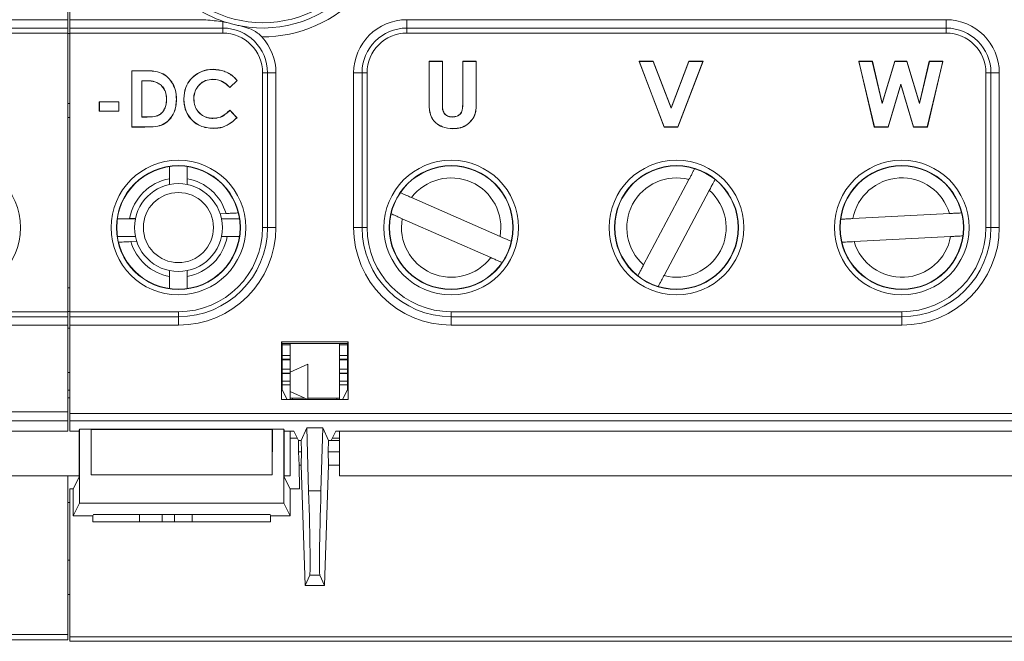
# Model space of a CAD drawing. Header units: millimetres. Extents: x 59 to 833, y 56 to 506.
# Tile 7 of 34: x 149 to 204, y 122 to 157. Entities that reach past the tile are written whole.
import ezdxf

# ---------------------------------------------------------------- set-up
doc = ezdxf.new("R2010")
doc.units = ezdxf.units.MM
doc.header["$LTSCALE"] = 2

msp = doc.modelspace()

# ---------------------------------------------------------------- linework, layer by layer
at = {"color": 7, "linetype": 'Continuous', "lineweight": 15}
for p, q in [((151.65, 158.258), (151.65, 156.759)), ((151.75, 156.759), (151.75, 158.258)), ((151.65, 156.759), (129.975, 156.759)), ((151.65, 156.759), (151.65, 156.285)), ((158.987, 156.759), (151.75, 156.759)), ((151.75, 156.285), (151.75, 156.759)), ((160.375, 156.285), (160.375, 156.641)), ((160.687, 156.573), (160.375, 156.641)), ((170.753, 156.285), (170.753, 156.759)), ((201.153, 156.759), (170.753, 156.759)), ((201.153, 156.285), (201.153, 156.759)), ((129.975, 156.285), (151.65, 156.285)), ((151.65, 156.003), (129.975, 156.003)), ((151.65, 156.003), (151.65, 156.285)), ((151.65, 140.293), (151.65, 156.003)), ((151.75, 155.987), (151.65, 155.987)), ((151.75, 156.285), (160.375, 156.285)), ((151.75, 156.003), (151.75, 156.285)), ((160.375, 156.003), (151.75, 156.003)), ((151.75, 140.293), (151.75, 156.003)), ((160.375, 156.003), (160.375, 156.285)), ((170.753, 156.003), (170.753, 156.285)), ((170.753, 156.285), (201.153, 156.285)), ((201.153, 156.003), (170.753, 156.003)), ((201.153, 156.003), (201.153, 156.285)), ((172.008, 154.406), (172.002, 154.412)), ((172.002, 154.412), (172.761, 154.412)), ((172.002, 152.202), (172.002, 154.412)), ((172.008, 154.406), (172.755, 154.406)), ((172.008, 152.203), (172.008, 154.406)), ((172.755, 154.406), (172.761, 154.412)), ((172.755, 154.406), (172.755, 152.002)), ((172.761, 154.412), (172.761, 152.002)), ((173.907, 154.406), (173.901, 154.412)), ((173.901, 154.412), (174.661, 154.412)), ((173.901, 152.09), (173.901, 154.412)), ((173.907, 152.09), (173.907, 154.406)), ((173.907, 154.406), (174.655, 154.406)), ((174.655, 154.406), (174.661, 154.412)), ((174.655, 154.406), (174.655, 152.202)), ((174.661, 154.412), (174.661, 152.202)), ((183.85, 154.406), (183.841, 154.412)), ((183.841, 154.412), (184.643, 154.412)), ((185.252, 150.708), (183.841, 154.412)), ((183.85, 154.406), (184.639, 154.406)), ((185.256, 150.714), (183.85, 154.406)), ((184.639, 154.406), (184.643, 154.412)), ((184.639, 154.406), (185.645, 151.764)), ((184.643, 154.412), (185.645, 151.781)), ((185.645, 151.781), (186.649, 154.412)), ((185.645, 151.764), (186.653, 154.406)), ((187.441, 154.406), (186.032, 150.714)), ((187.45, 154.412), (186.036, 150.708)), ((186.653, 154.406), (186.649, 154.412)), ((186.649, 154.412), (187.45, 154.412)), ((186.653, 154.406), (187.441, 154.406)), ((187.441, 154.406), (187.45, 154.412)), ((196.234, 154.406), (196.226, 154.412)), ((197.104, 150.708), (196.226, 154.412)), ((196.226, 154.412), (196.995, 154.412)), ((196.234, 154.406), (196.991, 154.406)), ((197.109, 150.714), (196.234, 154.406)), ((196.991, 154.406), (196.995, 154.412)), ((196.991, 154.406), (197.555, 152.024)), ((196.995, 154.412), (197.556, 152.047)), ((197.555, 152.024), (198.269, 154.406)), ((197.556, 152.047), (198.264, 154.412)), ((198.269, 154.406), (198.264, 154.412)), ((198.264, 154.412), (198.94, 154.412)), ((198.269, 154.406), (198.935, 154.406)), ((198.935, 154.406), (198.94, 154.412)), ((198.935, 154.406), (199.646, 152.024)), ((198.94, 154.412), (199.645, 152.047)), ((199.645, 152.047), (200.205, 154.412)), ((199.646, 152.024), (200.21, 154.406)), ((200.967, 154.406), (200.094, 150.714)), ((200.975, 154.412), (200.099, 150.708)), ((200.21, 154.406), (200.205, 154.412)), ((200.205, 154.412), (200.975, 154.412)), ((200.21, 154.406), (200.967, 154.406)), ((200.967, 154.406), (200.975, 154.412)), ((155.254, 153.877), (155.248, 153.883)), ((155.248, 150.708), (155.248, 153.883)), ((155.248, 153.883), (155.966, 153.883)), ((155.254, 150.714), (155.254, 153.877)), ((155.254, 153.877), (155.966, 153.877)), ((162.619, 145.037), (162.619, 153.759)), ((162.619, 153.759), (162.901, 153.759)), ((162.901, 153.759), (162.901, 145.037)), ((162.901, 153.759), (163.375, 153.759)), ((163.375, 145.037), (163.375, 153.759)), ((168.227, 153.759), (167.753, 153.759)), ((167.753, 153.759), (167.753, 145.037)), ((168.509, 153.759), (168.227, 153.759)), ((168.227, 145.037), (168.227, 153.759)), ((168.509, 153.759), (168.509, 145.037)), ((203.397, 145.037), (203.397, 153.759)), ((203.397, 153.759), (203.679, 153.759)), ((203.679, 153.759), (203.679, 145.037)), ((203.679, 153.759), (204.153, 153.759)), ((204.153, 145.037), (204.153, 153.759)), ((155.812, 153.319), (155.818, 153.313)), ((156.035, 153.319), (155.812, 153.319)), ((155.812, 153.319), (155.812, 151.272)), ((156.035, 153.313), (155.818, 153.313)), ((155.818, 153.313), (155.818, 151.278)), ((161.183, 153.333), (160.773, 152.941)), ((161.191, 153.332), (160.773, 152.933)), ((198.6, 153.124), (197.878, 150.714)), ((198.6, 153.103), (197.883, 150.708)), ((198.6, 153.124), (198.6, 153.103)), ((199.319, 150.714), (198.6, 153.124)), ((199.314, 150.708), (198.6, 153.103)), ((153.422, 152.127), (153.416, 152.133)), ((153.416, 152.133), (154.515, 152.133)), ((153.416, 151.604), (153.416, 152.133)), ((153.422, 152.127), (154.509, 152.127)), ((153.422, 151.61), (153.422, 152.127)), ((154.509, 152.127), (154.515, 152.133)), ((154.509, 152.127), (154.509, 151.61)), ((154.515, 152.133), (154.515, 151.604)), ((157.208, 152.261), (157.202, 152.261)), ((173.907, 152.09), (173.901, 152.09)), ((174.655, 152.202), (174.661, 152.202)), ((151.75, 152.037), (151.65, 152.037)), ((153.422, 151.61), (153.416, 151.604)), ((154.515, 151.604), (153.416, 151.604)), ((154.509, 151.61), (153.422, 151.61)), ((154.509, 151.61), (154.515, 151.604)), ((160.773, 151.658), (161.178, 151.233)), ((160.773, 151.65), (161.17, 151.233)), ((172.755, 152.002), (172.761, 152.002)), ((185.645, 151.764), (185.645, 151.781)), ((197.555, 152.024), (197.556, 152.047)), ((199.646, 152.024), (199.645, 152.047)), ((151.75, 151.237), (151.65, 151.237)), ((155.812, 151.272), (155.818, 151.278)), ((155.812, 151.272), (156.116, 151.272)), ((155.818, 151.278), (156.116, 151.278)), ((156.116, 151.272), (156.116, 151.278)), ((155.254, 150.714), (155.248, 150.708)), ((155.977, 150.708), (155.248, 150.708)), ((155.977, 150.714), (155.254, 150.714)), ((173.334, 150.619), (173.334, 150.613)), ((185.256, 150.714), (185.252, 150.708)), ((186.036, 150.708), (185.252, 150.708)), ((186.032, 150.714), (185.256, 150.714)), ((186.032, 150.714), (186.036, 150.708)), ((197.109, 150.714), (197.104, 150.708)), ((197.883, 150.708), (197.104, 150.708)), ((197.878, 150.714), (197.109, 150.714)), ((197.878, 150.714), (197.883, 150.708)), ((199.319, 150.714), (199.314, 150.708)), ((200.099, 150.708), (199.314, 150.708)), ((200.094, 150.714), (199.319, 150.714)), ((200.094, 150.714), (200.099, 150.708)), ((157.375, 147.463), (157.375, 148.478)), ((158.375, 148.478), (158.375, 147.463)), ((186.656, 147.747), (184.102, 142.936)), ((185.25, 142.327), (187.805, 147.137)), ((176.008, 144.537), (171.021, 146.727)), ((154.434, 145.537), (155.449, 145.537)), ((155.122, 145.543), (155.006, 145.537)), ((155.454, 145.56), (155.122, 145.543)), ((160.561, 145.829), (160.229, 145.811)), ((160.302, 145.537), (161.317, 145.537)), ((170.498, 145.537), (175.485, 143.346)), ((201.339, 145.829), (195.899, 145.543)), ((162.901, 145.037), (162.619, 145.037)), ((162.901, 145.037), (163.375, 145.037)), ((168.227, 145.037), (167.753, 145.037)), ((168.227, 145.037), (168.509, 145.037)), ((203.679, 145.037), (203.397, 145.037)), ((203.679, 145.037), (204.153, 145.037)), ((155.449, 144.537), (154.434, 144.537)), ((160.297, 144.513), (160.629, 144.531)), ((161.317, 144.537), (160.302, 144.537)), ((160.629, 144.531), (160.745, 144.537)), ((195.968, 144.245), (201.407, 144.531)), ((155.19, 144.245), (155.522, 144.262)), ((157.375, 141.596), (157.375, 142.61)), ((158.375, 142.61), (158.375, 141.596)), ((151.75, 141.637), (151.65, 141.637)), ((132.475, 140.293), (151.65, 140.293)), ((151.65, 140.011), (132.475, 140.011)), ((151.65, 140.309), (151.75, 140.309)), ((151.65, 140.011), (151.65, 140.293)), ((151.65, 140.011), (151.65, 139.537)), ((151.75, 140.293), (157.875, 140.293)), ((151.75, 140.011), (151.75, 140.293)), ((157.875, 140.011), (151.75, 140.011)), ((151.75, 139.537), (151.75, 140.011)), ((157.875, 140.011), (157.875, 140.293)), ((157.875, 140.011), (157.875, 139.537)), ((173.253, 140.293), (198.653, 140.293)), ((173.253, 140.011), (173.253, 140.293)), ((198.653, 140.011), (173.253, 140.011)), ((173.253, 140.011), (173.253, 139.537)), ((198.653, 140.011), (198.653, 140.293)), ((198.653, 140.011), (198.653, 139.537)), ((132.475, 139.537), (151.65, 139.537)), ((151.65, 139.537), (151.65, 134.643)), ((151.75, 139.369), (151.65, 139.369)), ((151.75, 139.537), (157.875, 139.537)), ((151.75, 134.547), (151.75, 139.537)), ((173.253, 139.537), (198.653, 139.537)), ((163.688, 138.589), (163.719, 138.494)), ((163.688, 138.589), (167.441, 138.589)), ((163.688, 135.335), (163.688, 138.589)), ((163.719, 138.494), (167.409, 138.494)), ((163.719, 135.899), (163.719, 138.494)), ((164.175, 138.423), (163.719, 138.423)), ((164.175, 138.494), (164.175, 138.423)), ((164.175, 138.423), (164.175, 137.815)), ((166.953, 138.494), (166.953, 138.423)), ((167.409, 138.423), (166.953, 138.423)), ((166.953, 138.423), (166.953, 137.815)), ((167.441, 138.589), (167.409, 138.494)), ((167.409, 138.494), (167.409, 135.899)), ((167.441, 138.589), (167.441, 135.335)), ((164.175, 137.815), (163.719, 137.815)), ((164.175, 137.815), (164.175, 137.609)), ((167.409, 137.815), (166.953, 137.815)), ((166.953, 137.815), (166.953, 137.609)), ((164.175, 137.609), (163.719, 137.609)), ((163.719, 137.588), (164.175, 137.588)), ((164.175, 137.588), (164.175, 137.609)), ((164.175, 137.046), (164.175, 137.588)), ((164.175, 136.887), (165.175, 137.337)), ((165.175, 137.337), (165.175, 135.337)), ((167.409, 137.609), (166.953, 137.609)), ((166.953, 137.609), (166.953, 137.588)), ((166.953, 137.588), (167.409, 137.588)), ((166.953, 137.588), (166.953, 137.046)), ((151.65, 136.864), (151.75, 136.864)), ((163.719, 137.046), (164.175, 137.046)), ((164.175, 136.835), (163.719, 136.835)), ((163.719, 136.814), (164.175, 136.814)), ((164.175, 137.046), (164.175, 136.835)), ((164.175, 136.814), (164.175, 136.835)), ((164.175, 136.374), (164.175, 136.814)), ((166.953, 137.046), (167.409, 137.046)), ((166.953, 137.046), (166.953, 136.835)), ((167.409, 136.835), (166.953, 136.835)), ((166.953, 136.835), (166.953, 136.814)), ((166.953, 136.814), (167.409, 136.814)), ((166.953, 136.814), (166.953, 136.374)), ((163.719, 136.374), (164.175, 136.374)), ((163.719, 136.176), (164.175, 136.176)), ((164.175, 136.374), (164.175, 136.176)), ((164.175, 136.176), (164.175, 135.335)), ((166.953, 136.374), (167.409, 136.374)), ((166.953, 136.374), (166.953, 136.176)), ((166.953, 136.176), (167.409, 136.176)), ((166.953, 136.176), (166.953, 135.335)), ((151.75, 135.865), (151.65, 135.865)), ((163.719, 135.899), (163.989, 135.36)), ((165.175, 135.337), (164.175, 135.787)), ((167.14, 135.36), (167.409, 135.899)), ((151.65, 135.43), (151.75, 135.43)), ((167.441, 135.335), (163.688, 135.335)), ((163.989, 135.36), (163.989, 135.335)), ((164.991, 135.42), (164.175, 135.42)), ((164.314, 135.335), (164.314, 135.42)), ((166.953, 135.42), (165.175, 135.42)), ((166.814, 135.42), (166.814, 135.335)), ((167.14, 135.335), (167.14, 135.36)), ((151.65, 134.643), (151.65, 134.143)), ((151.75, 134.547), (208.394, 134.547)), ((151.75, 134.147), (151.75, 134.547)), ((151.65, 133.561), (151.65, 134.143)), ((208.394, 134.147), (151.75, 134.147)), ((151.75, 133.561), (151.75, 134.147)), ((151.65, 133.561), (125.975, 133.561)), ((152.28, 133.561), (151.75, 133.561)), ((152.302, 133.666), (152.28, 133.62)), ((152.28, 133.62), (152.28, 130.965)), ((152.952, 133.666), (152.302, 133.666)), ((152.302, 129.488), (152.302, 133.666)), ((163.173, 133.666), (152.952, 133.666)), ((152.952, 133.666), (152.956, 131.092)), ((152.963, 133.655), (152.952, 133.666)), ((152.957, 133.62), (152.963, 133.561)), ((152.961, 131.096), (152.957, 133.62)), ((152.963, 133.561), (152.957, 133.561)), ((152.963, 133.655), (163.163, 133.655)), ((152.963, 133.561), (152.963, 133.655)), ((163.163, 133.655), (163.173, 133.666)), ((163.163, 133.655), (163.163, 133.561)), ((163.163, 133.561), (163.168, 133.62)), ((163.168, 133.561), (163.163, 133.561)), ((163.168, 133.62), (163.165, 131.096)), ((163.169, 131.092), (163.173, 133.666)), ((163.823, 133.666), (163.173, 133.666)), ((163.846, 133.62), (163.823, 133.666)), ((163.823, 129.488), (163.823, 133.666)), ((163.846, 130.965), (163.846, 133.62)), ((164.375, 133.561), (163.846, 133.561)), ((164.175, 133.561), (164.175, 131.037)), ((164.639, 133.034), (164.375, 133.561)), ((165.11, 133.736), (164.786, 133.034)), ((166.019, 133.736), (165.11, 133.736)), ((165.218, 130.194), (165.11, 133.736)), ((165.911, 130.194), (166.019, 133.736)), ((166.019, 133.736), (166.343, 133.034)), ((166.753, 133.561), (166.49, 133.034)), ((205.153, 133.561), (166.753, 133.561)), ((166.953, 133.561), (166.953, 131.037)), ((164.786, 133.034), (164.639, 133.034)), ((164.644, 132.384), (164.639, 133.034)), ((164.786, 133.034), (164.806, 132.384)), ((166.323, 132.384), (166.343, 133.034)), ((166.49, 133.034), (166.343, 133.034)), ((166.953, 133.034), (166.49, 133.034)), ((164.644, 132.384), (164.806, 132.384)), ((164.644, 132.384), (164.684, 131.639)), ((164.795, 131.659), (164.806, 132.384)), ((166.323, 132.384), (166.334, 131.659)), ((166.323, 132.384), (166.953, 132.384)), ((164.795, 131.639), (164.684, 131.639)), ((164.694, 130.309), (164.684, 131.639)), ((165.012, 124.857), (164.795, 131.659)), ((166.117, 124.857), (166.334, 131.659)), ((166.953, 131.639), (166.333, 131.639)), ((152.28, 131.037), (126.175, 131.037)), ((151.65, 131.037), (151.65, 122.1)), ((152.961, 131.096), (152.956, 131.092)), ((152.956, 131.092), (163.169, 131.092)), ((163.165, 131.096), (152.961, 131.096)), ((163.165, 131.096), (163.169, 131.092)), ((164.175, 131.037), (163.846, 131.037)), ((204.953, 131.037), (166.953, 131.037)), ((152.28, 130.965), (151.951, 130.309)), ((164.174, 130.309), (163.846, 130.965)), ((151.75, 130.309), (151.75, 121.959)), ((151.951, 130.309), (151.75, 130.309)), ((151.951, 130.309), (151.951, 128.786)), ((164.174, 128.786), (164.174, 130.309)), ((164.694, 130.309), (164.174, 130.309)), ((165.218, 130.194), (165.911, 130.194)), ((151.75, 129.526), (151.65, 129.526)), ((152.302, 129.488), (151.951, 128.786)), ((163.823, 129.488), (152.302, 129.488)), ((164.174, 128.786), (163.823, 129.488)), ((153.059, 128.786), (151.951, 128.786)), ((153.059, 128.786), (153.082, 128.852)), ((153.059, 128.786), (153.059, 128.443)), ((153.082, 128.852), (163.044, 128.852)), ((155.674, 128.443), (155.674, 128.852)), ((156.95, 128.852), (156.95, 128.443)), ((157.65, 128.443), (157.65, 128.852)), ((158.65, 128.852), (158.65, 128.443)), ((163.066, 128.786), (163.044, 128.852)), ((164.174, 128.786), (163.066, 128.786)), ((163.066, 128.786), (163.066, 128.443)), ((153.059, 128.443), (163.066, 128.443)), ((151.65, 126.277), (151.75, 126.277)), ((165.276, 125.43), (165.012, 124.857)), ((165.852, 125.43), (165.276, 125.43)), ((166.117, 124.857), (165.852, 125.43)), ((151.65, 124.342), (151.75, 124.342)), ((165.012, 124.857), (166.117, 124.857)), ((70.608, 121.786), (151.65, 121.786)), ((151.65, 122.1), (151.65, 121.786)), ((151.75, 121.959), (206.427, 121.959)), ((151.75, 121.708), (151.75, 121.959)), ((151.75, 121.708), (206.427, 121.708))]:
    msp.add_line(p, q, dxfattribs=at)
at = {"color": 8, "linetype": 'Continuous', "lineweight": 15}
for p, q in [((70.608, 134.643), (151.65, 134.643)), ((151.65, 134.143), (70.608, 134.143)), ((164.579, 133.155), (164.175, 133.155)), ((166.953, 133.155), (166.55, 133.155)), ((70.608, 122.1), (151.65, 122.1))]:
    msp.add_line(p, q, dxfattribs=at)
at = {"color": 7, "linetype": 'Continuous', "lineweight": 15, "flags": 128}
for points in [[(156.035, 153.319), (156.035, 153.317), (156.035, 153.313)], [(161.183, 153.333), (161.187, 153.332), (161.191, 153.332)], [(156.907, 153.063), (156.905, 153.061), (156.902, 153.059)], [(160.773, 152.941), (160.773, 152.937), (160.773, 152.933)], [(160.773, 151.65), (160.773, 151.654), (160.773, 151.658)], [(161.17, 151.233), (161.174, 151.233), (161.178, 151.233)], [(173.318, 151.272), (173.318, 151.275), (173.318, 151.278)]]:
    msp.add_lwpolyline(points, dxfattribs=at)
at = {"color": 7, "linetype": 'Continuous', "lineweight": 15}
for centre, radius in [((145.175, 145.037), 3.795), ((157.875, 145.037), 3.795), ((173.253, 145.037), 3.795), ((185.953, 145.037), 3.795), ((198.653, 145.037), 3.795), ((157.875, 145.037), 3.495), ((157.875, 145.037), 3.477), ((173.253, 145.037), 3.495), ((173.253, 145.037), 3.477), ((185.953, 145.037), 3.495), ((185.953, 145.037), 3.477), ((198.653, 145.037), 3.495), ((198.653, 145.037), 3.477), ((157.875, 145.037), 2.477), ((157.875, 145.037), 1.977)]:
    msp.add_circle(centre, radius, dxfattribs=at)
for centre, radius, start, end in [((162.636, 163.155), 6.564, 213.1151, 326.8849), ((162.636, 163.155), 6.865, 221.3238, 253.5054), ((162.636, 163.155), 6.865, 259.4415, 318.6762), ((162.636, 163.155), 7.363, 269.5822, 318.311), ((170.753, 153.759), 3, 90, 180), ((201.153, 153.759), 3, 0, 90), ((160.375, 153.759), 2.526, 0, 90), ((160.375, 153.759), 2.244, 0, 90), ((170.753, 153.759), 2.526, 90, 180), ((170.753, 153.759), 2.244, 90, 180), ((201.153, 153.759), 2.526, 0, 90), ((201.153, 153.759), 2.244, 0, 90), ((160.375, 153.759), 3, 0, 42.6474), ((151.833, 153.895), 4.133, 359.748, 359.8327), ((163.969, 153.977), 4.133, 180.1673, 180.252), ((158.436, 153.399), 1.378, 359.8031, 0.0572), ((157.771, 152.768), 0.517, 269.3817, 270.0593), ((158.182, 152.238), 0.0627, 87.347, 92.9324), ((158.736, 151.269), 1.033, 89.2717, 89.6104), ((172.005, 152.14), 0.0627, 87.347, 92.9324), ((158.792, 151.183), 1.033, 0.3896, 0.7283), ((156.102, 150.711), 0.125, 178.6727, 181.4671), ((155.694, 150.665), 4.134, 359.4686, 359.5532), ((173.253, 145.037), 2.8, 349.7091, 142.8625), ((185.953, 145.037), 2.8, 75.4548, 228.6083), ((198.653, 145.037), 2.8, 16.4332, 169.5867), ((185.953, 145.037), 2.8, 255.4548, 48.6083), ((173.253, 145.037), 2.8, 169.7091, 322.8625), ((157.875, 145.037), 5.026, 270, 0), ((157.875, 145.037), 4.744, 270, 0), ((157.875, 145.037), 5.5, 270, 0), ((173.253, 145.037), 5.5, 180, 270), ((173.253, 145.037), 5.026, 180, 270), ((173.253, 145.037), 4.744, 180, 270), ((198.653, 145.037), 4.744, 270, 0), ((198.653, 145.037), 5.026, 270, 0), ((198.653, 145.037), 5.5, 270, 0), ((198.653, 145.037), 2.8, 196.4332, 349.5867)]:
    msp.add_arc(centre, radius, start, end, dxfattribs=at)
at = {"color": 8, "linetype": 'Continuous', "lineweight": 15}
for start, end in [(100.2866, 169.5867), (16.4332, 79.7134), (280.2866, 349.5867), (196.4332, 259.7134)]:
    msp.add_arc((157.875, 145.037), 2.8, start, end, dxfattribs=at)
at = {"color": 7, "linetype": 'Continuous', "lineweight": 15}
for centre, major_axis, start_param, end_param in [((164.967, 133.425), (-0.305, 8), 3.175834, 4.295896), ((166.162, 133.425), (0.305, 8), 1.98729, 3.107352)]:
    msp.add_ellipse(centre, major_axis=major_axis, ratio=0.017442, start_param=start_param, end_param=end_param, dxfattribs=at)
for points, knots in [([(160.375, 156.641), (160.059, 156.684), (159.61, 156.746), (159.13, 156.756), (158.987, 156.759)], [0, 0, 0, 0, 0.702711, 1, 1, 1, 1]), ([(161.378, 156.406), (161.33, 156.417), (161.19, 156.448), (160.947, 156.505), (160.771, 156.551), (160.687, 156.573)], [0, 0, 0, 0, 0.216326, 0.626701, 1, 1, 1, 1]), ([(162.582, 155.792), (162.502, 155.866), (162.279, 156.076), (161.868, 156.281), (161.536, 156.366), (161.378, 156.406)], [0, 0, 0, 0, 0.2248728, 0.6313554, 1, 1, 1, 1]), ([(155.966, 153.883), (156.252, 153.879), (156.689, 153.872), (157.221, 153.603), (157.517, 153.25), (157.736, 152.795), (157.759, 152.444), (157.772, 152.251)], [0, 0, 0, 0, 0.3037986, 0.4645413, 0.6247224, 0.7929693, 1, 1, 1, 1]), ([(155.966, 153.877), (156.252, 153.872), (156.688, 153.866), (157.218, 153.597), (157.513, 153.245), (157.73, 152.791), (157.753, 152.443), (157.766, 152.251)], [0, 0, 0, 0, 0.304859, 0.465453, 0.625461, 0.793843, 1, 1, 1, 1]), ([(158.179, 152.301), (158.199, 152.52), (158.234, 152.913), (158.537, 153.405), (158.946, 153.743), (159.399, 153.937), (159.709, 153.956), (159.836, 153.964)], [0, 0, 0, 0, 0.250134, 0.447441, 0.644639, 0.853792, 1, 1, 1, 1]), ([(158.185, 152.301), (158.205, 152.519), (158.24, 152.911), (158.541, 153.401), (158.949, 153.738), (159.4, 153.931), (159.709, 153.95), (159.836, 153.958)], [0, 0, 0, 0, 0.250123, 0.44736, 0.644493, 0.853623, 1, 1, 1, 1]), ([(159.836, 153.964), (160.045, 153.942), (160.458, 153.897), (160.915, 153.627), (161.123, 153.405), (161.191, 153.332)], [0, 0, 0, 0, 0.40592, 0.805077, 1, 1, 1, 1]), ([(159.836, 153.958), (160.044, 153.936), (160.456, 153.892), (160.909, 153.623), (161.116, 153.404), (161.183, 153.333)], [0, 0, 0, 0, 0.407399, 0.808, 1, 1, 1, 1]), ([(156.907, 153.063), (156.825, 153.121), (156.625, 153.264), (156.309, 153.313), (156.101, 153.318), (156.035, 153.319)], [0, 0, 0, 0, 0.32143, 0.787865, 1, 1, 1, 1]), ([(156.902, 153.059), (156.821, 153.117), (156.621, 153.259), (156.306, 153.307), (156.099, 153.312), (156.035, 153.313)], [0, 0, 0, 0, 0.323105, 0.791404, 1, 1, 1, 1]), ([(159.814, 153.401), (159.671, 153.386), (159.394, 153.359), (159.066, 153.124), (158.84, 152.826), (158.751, 152.537), (158.745, 152.358), (158.743, 152.302)], [0, 0, 0, 0, 0.249798, 0.481387, 0.685321, 0.901285, 1, 1, 1, 1]), ([(159.814, 153.395), (159.671, 153.38), (159.395, 153.352), (159.068, 153.118), (158.845, 152.821), (158.757, 152.534), (158.751, 152.357), (158.749, 152.302)], [0, 0, 0, 0, 0.251252, 0.482484, 0.686595, 0.902435, 1, 1, 1, 1]), ([(160.773, 152.941), (160.704, 153.01), (160.527, 153.186), (160.196, 153.368), (159.929, 153.391), (159.814, 153.401)], [0, 0, 0, 0, 0.267492, 0.685725, 1, 1, 1, 1]), ([(160.773, 152.933), (160.703, 153.002), (160.526, 153.178), (160.196, 153.362), (159.929, 153.385), (159.814, 153.395)], [0, 0, 0, 0, 0.2701, 0.685529, 1, 1, 1, 1]), ([(157.202, 152.261), (157.199, 152.341), (157.19, 152.547), (157.1, 152.835), (156.959, 152.994), (156.902, 153.059)], [0, 0, 0, 0, 0.275013, 0.706957, 1, 1, 1, 1]), ([(157.208, 152.261), (157.205, 152.342), (157.196, 152.548), (157.106, 152.839), (156.964, 152.999), (156.907, 153.063)], [0, 0, 0, 0, 0.275111, 0.706609, 1, 1, 1, 1]), ([(157.766, 152.251), (157.742, 152.007), (157.703, 151.607), (157.401, 151.13), (157.039, 150.834), (156.536, 150.715), (156.185, 150.714), (155.977, 150.714)], [0, 0, 0, 0, 0.266757, 0.43879, 0.611423, 0.76951, 1, 1, 1, 1]), ([(157.772, 152.251), (157.748, 152.006), (157.709, 151.604), (157.405, 151.125), (157.042, 150.829), (156.537, 150.709), (156.185, 150.708), (155.977, 150.708)], [0, 0, 0, 0, 0.266819, 0.438994, 0.611762, 0.770036, 1, 1, 1, 1]), ([(156.116, 151.272), (156.313, 151.272), (156.597, 151.273), (156.919, 151.46), (157.08, 151.67), (157.192, 151.942), (157.202, 152.147), (157.208, 152.261)], [0, 0, 0, 0, 0.340348, 0.490093, 0.638627, 0.800218, 1, 1, 1, 1]), ([(156.116, 151.278), (156.313, 151.278), (156.597, 151.279), (156.917, 151.467), (157.076, 151.676), (157.186, 151.945), (157.196, 152.149), (157.202, 152.261)], [0, 0, 0, 0, 0.342302, 0.491806, 0.640062, 0.801902, 1, 1, 1, 1]), ([(159.827, 150.627), (159.582, 150.65), (159.16, 150.691), (158.661, 151.038), (158.34, 151.458), (158.195, 151.904), (158.183, 152.19), (158.179, 152.301)], [0, 0, 0, 0, 0.277125, 0.47562, 0.67378, 0.873489, 1, 1, 1, 1]), ([(159.827, 150.633), (159.583, 150.656), (159.163, 150.697), (158.666, 151.042), (158.346, 151.461), (158.201, 151.905), (158.189, 152.19), (158.185, 152.301)], [0, 0, 0, 0, 0.2770201, 0.4754414, 0.6735223, 0.8731662, 1, 1, 1, 1]), ([(158.743, 152.302), (158.754, 152.159), (158.775, 151.902), (158.96, 151.572), (159.215, 151.344), (159.517, 151.211), (159.727, 151.197), (159.825, 151.19)], [0, 0, 0, 0, 0.245215, 0.441596, 0.638268, 0.830112, 1, 1, 1, 1]), ([(158.749, 152.302), (158.76, 152.159), (158.781, 151.903), (158.966, 151.574), (159.22, 151.348), (159.52, 151.217), (159.727, 151.203), (159.825, 151.197)], [0, 0, 0, 0, 0.24662, 0.442696, 0.639064, 0.830846, 1, 1, 1, 1]), ([(173.334, 150.613), (173.136, 150.63), (172.793, 150.66), (172.402, 150.906), (172.153, 151.183), (172.008, 151.624), (172.004, 151.969), (172.002, 152.202)], [0, 0, 0, 0, 0.2467372, 0.4271887, 0.5669848, 0.7074761, 1, 1, 1, 1]), ([(173.334, 150.619), (173.137, 150.636), (172.796, 150.666), (172.406, 150.91), (172.159, 151.186), (172.014, 151.625), (172.01, 151.97), (172.008, 152.203)], [0, 0, 0, 0, 0.24655, 0.426877, 0.566402, 0.706633, 1, 1, 1, 1]), ([(173.318, 151.272), (173.409, 151.28), (173.562, 151.294), (173.733, 151.404), (173.837, 151.524), (173.91, 151.755), (173.908, 151.947), (173.907, 152.09)], [0, 0, 0, 0, 0.232309, 0.386972, 0.510088, 0.633455, 1, 1, 1, 1]), ([(173.318, 151.278), (173.409, 151.286), (173.559, 151.299), (173.728, 151.408), (173.831, 151.527), (173.904, 151.756), (173.902, 151.947), (173.901, 152.09)], [0, 0, 0, 0, 0.2316189, 0.3857548, 0.5082073, 0.6309505, 1, 1, 1, 1]), ([(174.655, 152.202), (174.664, 151.918), (174.677, 151.5), (174.382, 151.037), (174.078, 150.773), (173.708, 150.636), (173.451, 150.624), (173.334, 150.619)], [0, 0, 0, 0, 0.349128, 0.513018, 0.675507, 0.852511, 1, 1, 1, 1]), ([(174.661, 152.202), (174.67, 151.918), (174.683, 151.499), (174.389, 151.035), (174.084, 150.769), (173.711, 150.63), (173.452, 150.618), (173.334, 150.613)], [0, 0, 0, 0, 0.347705, 0.511634, 0.67414, 0.851639, 1, 1, 1, 1]), ([(159.825, 151.197), (159.968, 151.21), (160.254, 151.236), (160.56, 151.45), (160.717, 151.603), (160.773, 151.658)], [0, 0, 0, 0, 0.391788, 0.781594, 1, 1, 1, 1]), ([(159.825, 151.19), (159.968, 151.203), (160.255, 151.23), (160.561, 151.443), (160.718, 151.596), (160.773, 151.65)], [0, 0, 0, 0, 0.392286, 0.785153, 1, 1, 1, 1]), ([(172.755, 152.002), (172.754, 151.867), (172.753, 151.682), (172.853, 151.47), (172.963, 151.366), (173.119, 151.286), (173.245, 151.277), (173.318, 151.272)], [0, 0, 0, 0, 0.37607, 0.512189, 0.64785, 0.796102, 1, 1, 1, 1]), ([(172.761, 152.002), (172.76, 151.866), (172.759, 151.682), (172.859, 151.472), (172.968, 151.37), (173.123, 151.291), (173.247, 151.283), (173.318, 151.278)], [0, 0, 0, 0, 0.379503, 0.515025, 0.650086, 0.798088, 1, 1, 1, 1]), ([(161.17, 151.233), (161.067, 151.137), (160.832, 150.918), (160.377, 150.668), (160.01, 150.644), (159.827, 150.633)], [0, 0, 0, 0, 0.278376, 0.639908, 1, 1, 1, 1]), ([(161.178, 151.233), (161.076, 151.137), (160.839, 150.916), (160.382, 150.662), (160.012, 150.639), (159.827, 150.627)], [0, 0, 0, 0, 0.276392, 0.639263, 1, 1, 1, 1]), ([(186.992, 148.379), (186.988, 148.372), (186.981, 148.359), (186.925, 148.253), (186.843, 148.098), (186.748, 147.919), (186.684, 147.798), (186.656, 147.747)], [0, 0, 0, 0, 0.209318, 0.418603, 0.629275, 0.843499, 1, 1, 1, 1]), ([(187.805, 147.137), (187.843, 147.21), (187.92, 147.355), (188.022, 147.547), (188.098, 147.689), (188.135, 147.76), (188.139, 147.767), (188.14, 147.769)], [0, 0, 0, 0, 0.221184, 0.442501, 0.660137, 0.87319, 1, 1, 1, 1]), ([(171.021, 146.727), (170.946, 146.76), (170.796, 146.826), (170.597, 146.914), (170.449, 146.979), (170.376, 147.011), (170.369, 147.014), (170.366, 147.015)], [0, 0, 0, 0, 0.221177, 0.442504, 0.660135, 0.873189, 1, 1, 1, 1]), ([(161.276, 145.866), (161.268, 145.866), (161.253, 145.865), (161.133, 145.859), (160.957, 145.85), (160.756, 145.839), (160.619, 145.832), (160.561, 145.829)], [0, 0, 0, 0, 0.209319, 0.418605, 0.629281, 0.843499, 1, 1, 1, 1]), ([(169.843, 145.825), (169.85, 145.822), (169.864, 145.816), (169.974, 145.768), (170.135, 145.697), (170.32, 145.615), (170.445, 145.56), (170.498, 145.537)], [0, 0, 0, 0, 0.209318, 0.418603, 0.629279, 0.843501, 1, 1, 1, 1]), ([(195.899, 145.543), (195.817, 145.539), (195.654, 145.53), (195.436, 145.519), (195.275, 145.51), (195.195, 145.506), (195.188, 145.505), (195.185, 145.505)], [0, 0, 0, 0, 0.221178, 0.442503, 0.660136, 0.873189, 1, 1, 1, 1]), ([(202.054, 145.866), (202.046, 145.866), (202.031, 145.865), (201.911, 145.859), (201.735, 145.85), (201.534, 145.839), (201.397, 145.832), (201.339, 145.829)], [0, 0, 0, 0, 0.209318, 0.418605, 0.62928, 0.843504, 1, 1, 1, 1]), ([(176.663, 144.249), (176.656, 144.252), (176.642, 144.258), (176.533, 144.306), (176.372, 144.377), (176.187, 144.458), (176.061, 144.513), (176.008, 144.537)], [0, 0, 0, 0, 0.209319, 0.418607, 0.629284, 0.843505, 1, 1, 1, 1]), ([(201.407, 144.531), (201.489, 144.535), (201.653, 144.544), (201.87, 144.555), (202.031, 144.563), (202.111, 144.568), (202.119, 144.568), (202.122, 144.568)], [0, 0, 0, 0, 0.221179, 0.442503, 0.660136, 0.873189, 1, 1, 1, 1]), ([(154.475, 144.207), (154.483, 144.207), (154.498, 144.208), (154.617, 144.215), (154.794, 144.224), (154.995, 144.234), (155.132, 144.242), (155.19, 144.245)], [0, 0, 0, 0, 0.209319, 0.418605, 0.629281, 0.843499, 1, 1, 1, 1]), ([(195.253, 144.207), (195.261, 144.207), (195.276, 144.208), (195.395, 144.215), (195.571, 144.224), (195.773, 144.234), (195.91, 144.242), (195.968, 144.245)], [0, 0, 0, 0, 0.209318, 0.418606, 0.629281, 0.843505, 1, 1, 1, 1]), ([(175.485, 143.346), (175.56, 143.313), (175.711, 143.247), (175.91, 143.16), (176.058, 143.095), (176.131, 143.063), (176.138, 143.06), (176.141, 143.059)], [0, 0, 0, 0, 0.221174, 0.442504, 0.660135, 0.873188, 1, 1, 1, 1]), ([(184.102, 142.936), (184.063, 142.864), (183.987, 142.719), (183.884, 142.527), (183.809, 142.384), (183.771, 142.313), (183.768, 142.307), (183.766, 142.304)], [0, 0, 0, 0, 0.221174, 0.442505, 0.660135, 0.873189, 1, 1, 1, 1]), ([(184.914, 141.695), (184.918, 141.701), (184.925, 141.715), (184.981, 141.82), (185.064, 141.976), (185.159, 142.154), (185.223, 142.275), (185.25, 142.327)], [0, 0, 0, 0, 0.20932, 0.418608, 0.629281, 0.843507, 1, 1, 1, 1])]:
    msp.add_open_spline(points, degree=3, knots=knots, dxfattribs=at)

doc.saveas('drawing.dxf')
